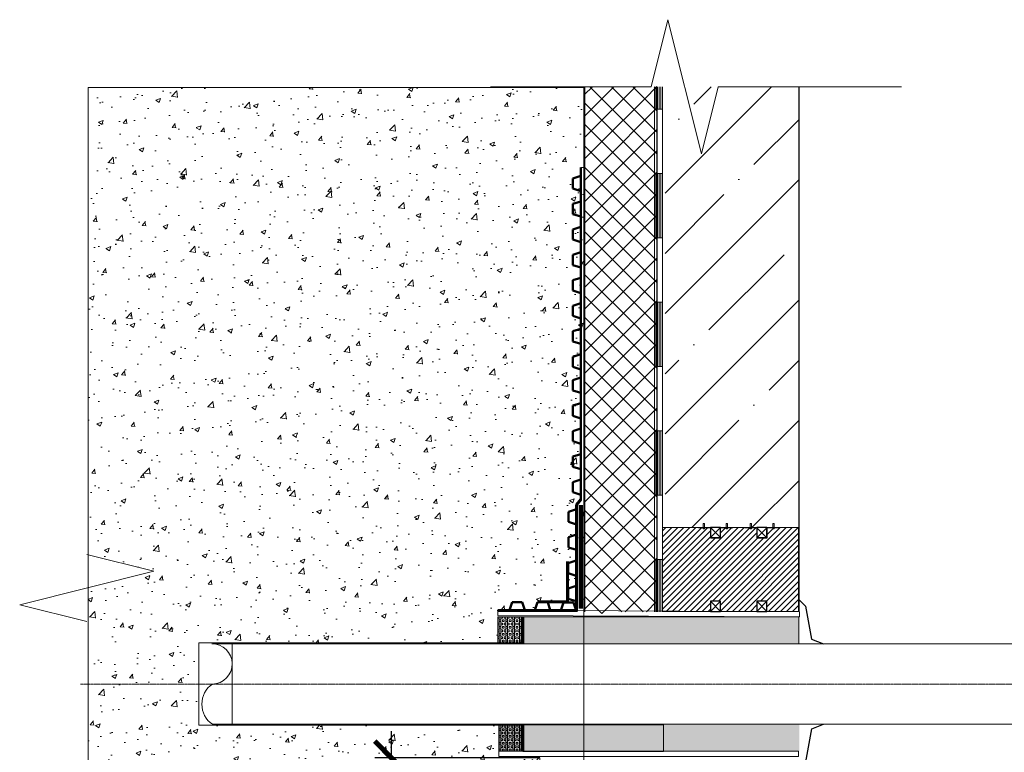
# Model space of a CAD drawing. Header units: millimetres. Extents: x 376598 to 1249954, y -318491 to -22134.
# Tile 10 of 256: x 524762 to 532110, y -182967 to -177501. Entities that reach past the tile are written whole.
import ezdxf

# ---------------------------------------------------------------- set-up
doc = ezdxf.new("R2010")
doc.units = ezdxf.units.MM
doc.linetypes.add('______5', pattern=[1100, 800, -100, 100, -100])
for name, color, linetype, lineweight in [('AF_Stena', 90, 'Continuous', 18), ('Standard', 7, 'Continuous', 25), ('РАЗМЕРЫ', 1, 'Continuous', 9)]:
    doc.layers.add(name, color=color, linetype=linetype, lineweight=lineweight)
doc.layers.add('Утеплитель стена', color=7, linetype='Continuous', true_color=0x8f8f8f)
doc.styles.add('GOST-2.304_Type-B', font='GOST_Common.ttf')
doc.dimstyles.new('СПДС', dxfattribs={"dimscale": 100, "dimtxt": 2.5, "dimasz": 2.5, "dimexe": 1.25, "dimexo": 0, "dimtad": 1, "dimdec": 0, "dimtxsty": 'GOST-2.304_Type-B', "dimblk": 'ARCHTICK', "dimcen": 2.5, "dimdle": 2, "dimadec": 0, "dimazin": 2, "dimtfac": 0.75, "dimtdec": 0, "dimtmove": 1, "dimatfit": 3, "dimfxl": 1, "dimtolj": 1, "dimarcsym": 1})

# ---------------------------------------------------------------- blocks, each defined once
blk = doc.blocks.new('_ArchTick')
at = {"color": 0, "linetype": 'ByBlock', "const_width": 0.15}
blk.add_lwpolyline([(-0.5, -0.5), (0.5, 0.5)], dxfattribs=at)

msp = doc.modelspace()

# ---------------------------------------------------------------- hatches: boundary and pattern name
at = {"layer": 'РАЗМЕРЫ', "lineweight": 0, "transparency": 33554648}
h = msp.add_hatch(dxfattribs=at)
h.set_pattern_fill('AR-CONC', color=8, scale=2)
h.set_pattern_definition([(50, (-536936.2, -11633.12), (364.36934, -31.87817), [38.1, -419.1]), (355, (-536936.2, -11633.12), (-70.48684, 382.11369), [30.48, -335.28117]), (100.451445, (-536905.84, -11635.78), (293.88249, 350.2355), [32.38002, -356.18049]), (46.1842, (-536936.2, -11531.5), (542.15808, -84.08466), [57.15, -628.65]), (96.63556, (-536891, -11538.5), (474.80827, 494.85225), [48.57005, -534.27122]), (351.18415, (-536936.2, -11531.5), (474.80827, 494.85225), [45.71993, -502.91946]), (21, (-536885.4, -11556.92), (303.22878, -204.5304), [38.1, -419.1]), (326, (-536885.4, -11556.92), (123.60406, 368.37593), [30.48, -335.28]), (71.451445, (-536860.14, -11573.96), (426.83284, 163.84554), [32.38002, -356.17988]), (37.5, (-536936.2, -11633.12), (6.177207, 169.110078), [0, -331.216, 0, -340.36, 0, -336.55]), (7.5, (-536936.2, -11633.12), (133.639325, 200.36115), [0, -194.056, 0, -323.596, 0, -128.27]), (327.5, (-537049.49, -11633.12), (271.18119, -11.457488), [0, -127, 0, -396.24, 0, -525.78]), (317.5, (-537100.29, -11633.12), (296.258363, 50.85298), [0, -165.1, 0, -263.144, 0, -373.38])])
h.paths.add_polyline_path([(528918, -181456.7), (528858, -181437.7), (528858, -181361.7), (528918, -181342.7), (528918, -181266.7), (528858, -181247.7), (528858, -181171.7), (528918, -181152.7), (528918, -181120.9), (528949.8, -181080.2), (528949.8, -181045.8), (528889.4, -181026.7), (528889.4, -180950.7), (528949.8, -180931.6), (528949.8, -181080.2), (528918, -181120.9), (528918, -181910.2), (528972.3, -181910.4), (528972.3, -178006.3), (525272.2, -178006.3), (525272.2, -181494.1), (525761.9, -181616.5), (525272.2, -181738.9), (525272.2, -182457.7), (526100, -182457.7), (526100, -182150.8), (528330.7, -182150.8), (528330.7, -181957.2), (528517.7, -181957.2), (528972.3, -181957.2), (528972.3, -181949.9), (528330.7, -181946.9), (528330.7, -181907.5), (528417.2, -181907.9), (528436.5, -181846.9), (528512.5, -181846.9), (528532, -181908.4), (528736.8, -181909.3), (528800.6, -181909.3), (528819.6, -181849.3), (528895.6, -181849.3), (528914.7, -181909.7), (528918, -181909.7)])
h.paths.add_polyline_path([(528972.3, -182997.7), (528337.7, -182997.7), (528337.7, -182957.7), (528336.8, -182957.7), (528336.8, -182765.1), (526100, -182765.1), (526100, -182457.7), (525272.2, -182457.7), (525272.2, -185225.5), (528972.3, -185225.5)])
h.paths.add_polyline_path([(528923.9, -183007.5), (528923.9, -183772.5), (528863.9, -183753.5), (528863.9, -183677.5), (528923.9, -183658.5), (528923.9, -183582.5), (528863.9, -183563.5), (528863.9, -183487.5), (528923.9, -183468.5), (528923.9, -183007.5), (528920.6, -183007.5), (528901.5, -183067.9), (528857, -183067.9), (528857, -183069.5), (528708.7, -183069.5), (528708.5, -183070.4), (528632.5, -183070.4), (528631.4, -183069.5), (528826, -183069.5), (528806.4, -183007.5)], flags=16)
at = {"layer": 'РАЗМЕРЫ', "transparency": 33554648}
h = msp.add_hatch(dxfattribs=at)
h.set_pattern_fill('ANSI35', color=1, scale=100)
h.set_pattern_definition([(45, (-457249.9, -32315.36), (-449.0128, 449.0128), []), (45, (-456800.86, -32315.36), (-449.0128, 449.0128), [793.75, -158.75, 0, -158.75])])
h.paths.add_polyline_path([(529578.2, -181288.3), (530578.2, -181288.3), (530578.2, -178001.4), (529578.2, -178001.4)])
at = {"layer": 'РАЗМЕРЫ', "lineweight": 0, "transparency": 33554648}
h = msp.add_hatch(color=1, dxfattribs=at)
h.dxf.hatch_style = 1
h.paths.add_polyline_path([(529873.6, -181259.6), (529863.8, -181259.6), (529863.8, -181290), (529873.6, -181290)])
h.paths.add_polyline_path([(529873.6, -181290), (529863.8, -181290), (529863.8, -181298.8), (529873.6, -181298.8)])
h.paths.add_polyline_path([(530043.8, -181259.6), (530034, -181259.6), (530034, -181290), (530043.8, -181290)])
h.paths.add_polyline_path([(530043.8, -181290), (530034, -181290), (530034, -181298.8), (530043.8, -181298.8)])
h.paths.add_polyline_path([(530224.2, -181259.6), (530220.6, -181259.6), (530214.4, -181268), (530214.4, -181290), (530224.2, -181290)])
h.paths.add_polyline_path([(530224.2, -181290), (530214.4, -181290), (530214.4, -181298.8), (530224.2, -181298.8)])
h.paths.add_polyline_path([(530220.6, -181259.6), (530214.4, -181259.6), (530214.4, -181268)], flags=17)
h.paths.add_polyline_path([(530393.6, -181259.6), (530383.8, -181259.6), (530383.8, -181290), (530393.6, -181290)])
h.paths.add_polyline_path([(530393.6, -181290), (530383.8, -181290), (530383.8, -181298.8), (530393.6, -181298.8)])
h.paths.add_polyline_path([(530393.6, -183623.1), (530383.8, -183623.1), (530383.8, -183651.5), (530393.6, -183651.5)])
h.paths.add_polyline_path([(530393.6, -183617.3), (530383.8, -183617.3), (530383.8, -183623.1), (530393.6, -183623.1)])
h.paths.add_polyline_path([(530393.6, -183612.3), (530383.8, -183612.3), (530383.8, -183617.3), (530393.6, -183617.3)])
h.paths.add_polyline_path([(530205.4, -183623.1), (530195.6, -183623.1), (530195.6, -183651.5), (530205.4, -183651.5)])
h.paths.add_polyline_path([(530205.4, -183617.3), (530195.6, -183617.3), (530195.6, -183623.1), (530205.4, -183623.1)])
h.paths.add_polyline_path([(530205.4, -183612.3), (530195.6, -183612.3), (530195.6, -183617.3), (530205.4, -183617.3)])
h.paths.add_polyline_path([(530043.2, -183623.1), (530033.4, -183623.1), (530033.4, -183651.5), (530043.2, -183651.5)])
h.paths.add_polyline_path([(530043.2, -183617.3), (530033.4, -183617.3), (530033.4, -183623.1), (530043.2, -183623.1)])
h.paths.add_polyline_path([(530043.2, -183612.3), (530033.4, -183612.3), (530033.4, -183617.3), (530043.2, -183617.3)])
h.paths.add_polyline_path([(529863.9, -183612.3), (529854.1, -183612.3), (529854.1, -183617.3), (529863.9, -183617.3)])
h.paths.add_polyline_path([(529863.9, -183617.3), (529854.1, -183617.3), (529854.1, -183623.1), (529863.9, -183623.1)])
h.paths.add_polyline_path([(529863.9, -183623.1), (529854.1, -183623.1), (529854.1, -183651.5), (529863.9, -183651.5)])
h = msp.add_hatch(dxfattribs=at)
h.set_pattern_fill('ANSI31', color=1, scale=10)
h.set_pattern_definition([(45, (-536936.204, -11633.12), (-22.4506403, 22.4506403), [])])
h.paths.add_polyline_path([(530574.6, -181290), (530339.1, -181290), (530339.1, -181367.8), (530264.1, -181367.8), (530264.1, -181290), (529993.2, -181290), (529993.2, -181367.8), (529918.2, -181367.8), (529918.2, -181290), (529559.7, -181290), (529559.7, -181913.2), (529918.2, -181914.8), (529918.2, -181840.3), (529993.2, -181840.3), (529993.2, -181915.2), (530011.4, -181915.3), (530264.1, -181915.3), (530264.1, -181840.3), (530339.1, -181840.3), (530339.1, -181915.3), (530574.6, -181915.3)])
h = msp.add_hatch(dxfattribs=at)
h.set_pattern_fill('BOX', color=1, scale=2)
h.set_pattern_definition([(90, (-536936.204, -11633.12), (-50.8, 3e-15), []), (90, (-536923.504, -11633.12), (-50.8, 3e-15), []), (0, (-536936.204, -11633.12), (0, 50.8), [-12.7, 12.7]), (0, (-536936.204, -11620.42), (0, 50.8), [-12.7, 12.7]), (0, (-536936.204, -11607.72), (0, 50.8), [12.7, -12.7]), (0, (-536936.204, -11595.02), (0, 50.8), [12.7, -12.7]), (90, (-536910.804, -11633.12), (-50.8, 3e-15), [12.7, -12.7]), (90, (-536898.104, -11633.12), (-50.8, 3e-15), [12.7, -12.7])])
h.paths.add_polyline_path([(528336.8, -182957.7), (528517.7, -182957.7), (528517.7, -182757.7), (528336.8, -182757.7)])
h.paths.add_polyline_path([(528517.7, -182157.7), (528517.7, -181957.2), (528330.7, -181957.2), (528330.7, -182157.7)])
h = msp.add_hatch(color=1, dxfattribs=at)
h.dxf.hatch_style = 1
h.paths.add_polyline_path([(528517.7, -182157.7), (530577.1, -182157.7), (530577.1, -181957.4), (530546.6, -181957.2), (528517.7, -181957.2)])
h.paths.add_polyline_path([(528517.7, -182757.7), (528336.8, -182757.7), (528336.8, -182957.7), (528517.7, -182957.7)])
h = msp.add_hatch(dxfattribs=at)
h.set_pattern_fill('ESCHER', color=1, scale=2)
h.set_pattern_definition([(60, (-536936.204, -11633.12), (-60.96, -1e-08), [55.88, -5.08]), (180, (-536936.204, -11633.12), (30.48, -52.7929086), [55.88, -5.08]), (300, (-536936.204, -11633.12), (60.96, -1e-08), [55.88, -5.08]), (60, (-536931.124, -11633.12), (-60.96, -1e-08), [10.16, -50.8]), (300, (-536931.124, -11633.12), (60.96, -1e-08), [10.16, -50.8]), (60, (-536938.744, -11628.72), (-60.96, -1e-08), [10.16, -50.8]), (180, (-536938.744, -11628.72), (30.48, -52.7929086), [10.16, -50.8]), (300, (-536938.744, -11637.52), (60.96, -1e-08), [10.16, -50.8]), (180, (-536938.744, -11637.52), (30.48, -52.7929086), [10.16, -50.8]), (60, (-536956.524, -11633.12), (-60.96, -1e-08), [10.16, -50.8]), (300, (-536956.524, -11633.12), (60.96, -1e-08), [10.16, -50.8]), (60, (-536926.044, -11650.716), (-60.96, -1e-08), [10.16, -50.8]), (180, (-536926.044, -11650.716), (30.48, -52.7929086), [10.16, -50.8]), (300, (-536926.044, -11615.52), (60.96, -1e-08), [10.16, -50.8]), (180, (-536926.044, -11615.52), (30.48, -52.7929086), [10.16, -50.8]), (0, (-536926.044, -11624.32), (-30.48, 52.7929086), [35.56, -25.4]), (0, (-536926.044, -11641.92), (-30.48, 52.7929086), [35.56, -25.4]), (120, (-536933.664, -11619.92), (-60.96, 1e-08), [35.56, -25.4]), (120, (-536948.904, -11628.72), (-60.96, 1e-08), [35.56, -25.4]), (240, (-536948.904, -11637.52), (30.48, -52.7929086), [35.56, -25.4]), (240, (-536933.664, -11646.317), (30.48, -52.7929086), [35.56, -25.4])])
h.paths.add_polyline_path([(530569.9, -181957.7), (528840.7, -181957.7), (528517.7, -181957.4), (528517.7, -182157.7), (530569.9, -182157.7)])
h.paths.add_polyline_path([(530579.8, -182761.5), (528517.7, -182761.5), (528517.7, -182957.7), (530579.8, -182957.7)])

# ---------------------------------------------------------------- linework, layer by layer
at = {"layer": 'AF_Stena', "lineweight": 20}
for points in [[(529599.9, -177501.2), (529474.9, -178001.2)], [(529849.9, -178501.2), (529599.9, -177501.2)], [(529364.9, -178001.2), (528276.7, -178001.2)], [(529474.9, -178001.2), (529364.9, -178001.2)], [(529974.9, -178001.2), (529849.9, -178501.2)], [(530084.9, -178001.2), (529974.9, -178001.2)], [(530084.9, -178001.2), (531342.8, -178001.2)], [(525261.9, -181491.5), (525761.9, -181616.5)], [(525761.9, -181616.5), (524761.9, -181866.5)], [(524761.9, -181866.5), (525261.9, -181991.5)]]:
    msp.add_lwpolyline(points, dxfattribs=at)
at = {"layer": 'Standard', "color": 7, "linetype": 'Continuous', "lineweight": 18, "transparency": 33554687}
for p, q in [((529498.4, -178001.2), (529498.4, -178648.6)), ((529510.4, -178001.2), (529510.4, -178168.6)), ((529522.4, -178001.2), (529522.4, -178168.6)), ((529534.4, -178001.2), (529534.4, -178168.6)), ((529546.4, -178001.2), (529546.4, -178168.6)), ((529558.4, -178001.2), (529558.4, -178648.6)), ((529498.4, -178168.6), (529558.4, -178168.6)), ((529498.4, -178648.6), (529498.4, -179608.6)), ((529498.4, -178648.6), (529558.4, -178648.6)), ((529498.4, -178648.6), (529558.4, -178648.6)), ((529510.4, -178648.6), (529510.4, -179128.6)), ((529522.4, -178648.6), (529522.4, -179128.6)), ((529534.4, -178648.6), (529534.4, -179128.6)), ((529546.4, -178648.6), (529546.4, -179128.6)), ((529558.4, -178648.6), (529558.4, -179608.6)), ((529498.4, -179128.6), (529558.4, -179128.6)), ((529498.4, -179608.6), (529498.4, -180568.6)), ((529498.4, -179608.6), (529558.4, -179608.6)), ((529498.4, -179608.6), (529558.4, -179608.6)), ((529510.4, -179608.6), (529510.4, -180088.6)), ((529522.4, -179608.6), (529522.4, -180088.6)), ((529534.4, -179608.6), (529534.4, -180088.6)), ((529546.4, -179608.6), (529546.4, -180088.6)), ((529558.4, -179608.6), (529558.4, -180568.6)), ((529498.4, -180088.6), (529558.4, -180088.6)), ((529498.4, -180568.6), (529498.4, -181528.6)), ((529498.4, -180568.6), (529558.4, -180568.6)), ((529498.4, -180568.6), (529558.4, -180568.6)), ((529510.4, -180568.6), (529510.4, -181048.6)), ((529522.4, -180568.6), (529522.4, -181048.6)), ((529534.4, -180568.6), (529534.4, -181048.6)), ((529546.4, -180568.6), (529546.4, -181048.6)), ((529558.4, -180568.6), (529558.4, -181528.6)), ((529498.4, -181048.6), (529558.4, -181048.6)), ((529498.4, -181528.6), (529498.4, -181917.7)), ((529498.4, -181528.6), (529558.4, -181528.6)), ((529498.4, -181528.6), (529558.4, -181528.6)), ((529510.4, -181528.6), (529510.4, -181917.7)), ((529522.4, -181528.6), (529522.4, -181917.7)), ((529534.4, -181528.6), (529534.4, -181917.7)), ((529546.4, -181528.6), (529546.4, -181917.7)), ((529558.4, -181528.6), (529558.4, -181917.7))]:
    msp.add_line(p, q, dxfattribs=at)
at = {"layer": 'Standard', "color": 7, "linetype": 'Continuous', "lineweight": 50, "transparency": 33554687}
for p, q in [((528949.4, -178604.1), (528949.4, -178666.3)), ((528949.4, -178621), (528949.8, -181086.9)), ((528949.4, -178666.3), (528889.4, -178685.3)), ((528889.4, -178685.3), (528889.4, -178761.3)), ((528889.4, -178761.3), (528949.4, -178780.3)), ((528949.4, -178780.3), (528949.4, -178856.3)), ((528949.4, -178856.3), (528889.4, -178875.3)), ((528889.4, -178875.3), (528889.4, -178951.3)), ((528889.4, -178951.3), (528949.4, -178970.3)), ((528949.4, -178970.3), (528949.4, -179046.3)), ((528949.4, -179046.3), (528889.4, -179065.3)), ((528889.4, -179065.3), (528889.4, -179141.3)), ((528889.4, -179141.3), (528949.4, -179160.3)), ((528949.4, -179160.3), (528949.4, -179236.3)), ((528949.4, -179236.3), (528889.4, -179255.3)), ((528889.4, -179255.3), (528889.4, -179331.3)), ((528889.4, -179331.3), (528949.4, -179350.3)), ((528949.4, -179350.3), (528949.4, -179426.3)), ((528949.4, -179426.3), (528889.4, -179445.3)), ((528889.4, -179445.3), (528889.4, -179521.3)), ((528889.4, -179521.3), (528949.4, -179540.3)), ((528949.4, -179540.3), (528949.4, -179616.3)), ((528949.4, -179616.3), (528889.4, -179635.3)), ((528889.4, -179635.3), (528889.4, -179711.3)), ((528889.4, -179711.3), (528949.4, -179730.3)), ((528949.4, -179730.3), (528949.4, -179806.3)), ((528949.4, -179806.3), (528889.4, -179825.3)), ((528889.4, -179825.3), (528889.4, -179901.3)), ((528889.4, -179901.3), (528949.4, -179920.3)), ((528949.4, -179920.3), (528949.4, -179996.3)), ((528949.4, -179996.3), (528889.4, -180015.3)), ((528889.4, -180015.3), (528889.4, -180091.3)), ((528889.4, -180091.3), (528949.4, -180110.3)), ((528949.4, -180171.7), (528889.4, -180190.7)), ((528949.4, -180109.5), (528949.4, -180171.7)), ((528949.7, -180110.3), (528949.7, -180125.7)), ((528889.4, -180190.7), (528889.4, -180266.7)), ((528889.4, -180266.7), (528949.4, -180285.7)), ((528949.4, -180285.7), (528949.4, -180361.7)), ((528949.4, -180361.7), (528889.4, -180380.7)), ((528889.4, -180380.7), (528889.4, -180456.7)), ((528889.4, -180456.7), (528949.4, -180475.7)), ((528949.4, -180475.7), (528949.4, -180551.7)), ((528949.4, -180551.7), (528889.4, -180570.7)), ((528889.4, -180570.7), (528889.4, -180646.7)), ((528889.4, -180646.7), (528949.4, -180665.7)), ((528949.4, -180665.7), (528949.4, -180741.7)), ((528949.4, -180741.7), (528889.4, -180760.7)), ((528889.4, -180760.7), (528889.4, -180836.7)), ((528889.4, -180836.7), (528949.4, -180855.7)), ((528949.4, -180855.7), (528949.4, -180931.7)), ((528949.4, -180931.7), (528889.4, -180950.7)), ((528889.4, -180950.7), (528889.4, -181026.7)), ((528889.4, -181026.7), (528949.4, -181045.7)), ((528918, -181152.7), (528858, -181171.7)), ((528858, -181171.7), (528858, -181247.7)), ((528858, -181247.7), (528918, -181266.7)), ((528918, -181342.7), (528858, -181361.7)), ((528858, -181361.7), (528858, -181437.7)), ((528858, -181437.7), (528918, -181456.7)), ((528918, -181456.7), (528918, -181528.8)), ((528915.5, -181535.8), (528855.5, -181554.8)), ((528855.5, -181554.8), (528855.5, -181630.8)), ((528855.5, -181630.8), (528915.5, -181649.8)), ((528915.5, -181725.8), (528855.5, -181744.8)), ((528855.5, -181744.8), (528855.5, -181820.8)), ((528436.5, -181846.9), (528417.5, -181906.9)), ((528512.5, -181846.9), (528436.5, -181846.9)), ((528531.5, -181906.9), (528512.5, -181846.9)), ((528626.5, -181846.9), (528607.5, -181906.9)), ((528702.5, -181846.9), (528626.5, -181846.9)), ((528721.5, -181906.9), (528702.5, -181846.9)), ((528819.6, -181849.3), (528800.6, -181909.3)), ((528895.6, -181849.3), (528819.6, -181849.3)), ((528855.5, -181820.8), (528915.5, -181839.8)), ((528914.6, -181909.3), (528895.6, -181849.3)), ((528605.7, -181909.3), (528533.6, -181909.3)), ((528800.6, -181909.3), (528728.5, -181909.3))]:
    msp.add_line(p, q, dxfattribs=at)
at = {"layer": 'РАЗМЕРЫ', "color": 1, "lineweight": 0}
for p, q in [((528949.4, -178604.1), (528972.3, -178604.1)), ((529918.2, -181290), (529993.2, -181365)), ((529993.2, -181290), (529918.2, -181365)), ((530264.1, -181292.8), (530339.1, -181367.8)), ((530339.1, -181292.8), (530264.1, -181367.8)), ((529918.2, -181840.3), (529993.2, -181915.3)), ((529993.2, -181840.3), (529918.2, -181915.3)), ((530264.1, -181840.3), (530339.1, -181915.3)), ((530339.1, -181840.3), (530264.1, -181915.3)), ((526200.1, -182157.7), (532931.6, -182157.7)), ((526200.1, -182757.7), (532931.6, -182757.7))]:
    msp.add_line(p, q, dxfattribs=at)
at = {"layer": 'РАЗМЕРЫ', "color": 1, "lineweight": 140}
msp.add_line((528950.6, -181123.3), (528950.6, -181893.8), dxfattribs=at)
at = {"layer": 'РАЗМЕРЫ', "color": 1, "lineweight": 30}
for p, q in [((530579.8, -181828.9), (530626.6, -181876.9)), ((530626.6, -181876.9), (530672.1, -182122.7)), ((530672.1, -182122.7), (530760.6, -182157.9)), ((530628, -183038.6), (530673.5, -182792.8)), ((530673.5, -182792.8), (530762, -182757.7))]:
    msp.add_line(p, q, dxfattribs=at)
at = {"layer": 'РАЗМЕРЫ', "color": 1, "lineweight": 60}
for p, q in [((528517.7, -181957.2), (528517.7, -182157.7)), ((528517.7, -182757.7), (528517.7, -182957.7))]:
    msp.add_line(p, q, dxfattribs=at)
at = {"layer": 'РАЗМЕРЫ', "color": 1, "linetype": '______5', "lineweight": 0, "ltscale": 0.01}
msp.add_line((525215.1, -182457.7), (533674.7, -182457.7), dxfattribs=at)
at = {"layer": 'РАЗМЕРЫ', "color": 1, "lineweight": 0}
for points in [[(528972.3, -178006.3), (525272.2, -178006.3), (525272.2, -185225.5), (528972.3, -185225.5)], [(529863.8, -181259.6), (529873.6, -181259.6), (529873.6, -181298.8), (529863.8, -181298.8)], [(530034, -181259.6), (530043.8, -181259.6), (530043.8, -181298.8), (530034, -181298.8)], [(530214.4, -181259.6), (530224.2, -181259.6), (530224.2, -181298.8), (530214.4, -181298.8)], [(530383.8, -181259.6), (530393.6, -181259.6), (530393.6, -181298.8), (530383.8, -181298.8)], [(529559.7, -181290), (530574.6, -181290), (530574.6, -181915.3), (529559.7, -181915.3)], [(528330.7, -181907.5), (530581.1, -181917.9), (530581.1, -181957.4), (528330.7, -181946.9)], [(528330.7, -181957.2), (528517.7, -181957.2), (528517.7, -182157.7), (528330.7, -182157.7)], [(528517.7, -181957.2), (530577.1, -181957.2), (530577.1, -182157.7), (528517.7, -182157.7)], [(526347.5, -182157.7), (528972.3, -182157.7), (528972.3, -182757.7), (526347.5, -182757.7)], [(528517.7, -182957.7), (528336.8, -182957.7), (528336.8, -182757.7), (528517.7, -182757.7)], [(528517.7, -182761.5), (529565.9, -182761.5), (529565.9, -182962), (528517.7, -182962)], [(528337.7, -182957.7), (530575.4, -182957.7), (530575.4, -182997.7), (528337.7, -182997.7)]]:
    msp.add_lwpolyline(points, close=True, dxfattribs=at)
at = {"layer": 'РАЗМЕРЫ', "color": 1, "lineweight": 30}
msp.add_lwpolyline([(530578.2, -181917.7), (530578.2, -178001.2)], dxfattribs=at)
at = {"layer": 'РАЗМЕРЫ', "color": 7, "lineweight": 60}
msp.add_lwpolyline([(528949.4, -181080.7), (528918, -181120.9), (528918, -181909.7), (528329.6, -181909.7)], dxfattribs=at)
at = {"layer": 'РАЗМЕРЫ', "color": 4, "lineweight": 30}
for points in [[(529828.2, -181290), (529918.2, -181290), (529918.2, -181367.8), (529993.2, -181367.8), (529993.2, -181290), (530083.8, -181290)], [(530174.3, -181290), (530264.3, -181290), (530264.3, -181367.8), (530339.3, -181367.8), (530339.3, -181290), (530429.9, -181290)]]:
    msp.add_lwpolyline(points, dxfattribs=at)
at = {"layer": 'РАЗМЕРЫ', "color": 1, "lineweight": 30}
for points in [[(529918.2, -181365), (529993.2, -181365), (529993.2, -181290), (529918.2, -181290)], [(530264.1, -181365.3), (530339.1, -181365.3), (530339.1, -181290.3), (530264.1, -181290.3)], [(529918.2, -181915.3), (529993.2, -181915.3), (529993.2, -181840.3), (529918.2, -181840.3)], [(530264.1, -181915.3), (530339.1, -181915.3), (530339.1, -181840.3), (530264.1, -181840.3)]]:
    msp.add_lwpolyline(points, close=True, dxfattribs=at)
at = {"layer": 'РАЗМЕРЫ', "color": 1, "lineweight": 60}
msp.add_lwpolyline([(528851.1, -181543.1), (528851.1, -181844.9), (528625.5, -181844.9)], dxfattribs=at)
at = {"layer": 'РАЗМЕРЫ', "color": 1, "lineweight": 0}
msp.add_lwpolyline([(528517.1, -182150.8), (526100, -182150.8), (526100, -182765.1), (528516.8, -182765.1)], dxfattribs=at)
for centre, radius, start, end in [((526197.7, -182307.7), 150, 270.91897, 90.91897), ((526303.3, -182607.7), 182.1, 124.52444, 235.47556)]:
    msp.add_arc(centre, radius, start, end, dxfattribs=at)
at = {"layer": 'Утеплитель стена', "color": 253, "linetype": 'Continuous', "lineweight": -3, "true_color": 0xa0a0a0, "transparency": 33554687}
for p, q in [((528978.2, -178001.2), (528978.2, -181917.7)), ((529518.2, -178001.2), (529518.2, -181917.7))]:
    msp.add_line(p, q, dxfattribs=at)
at = {"layer": 'Утеплитель стена', "color": 252, "linetype": 'Continuous', "lineweight": 18, "true_color": 0x8f8f8f, "transparency": 33554687}
for p, q in [((528978.2, -178059.7), (529036.7, -178001.2)), ((529018.1, -178001.2), (529107.4, -178090.5)), ((529107.4, -178090.5), (529196.7, -178001.2)), ((529178.1, -178001.2), (529267.4, -178090.5)), ((529267.4, -178090.5), (529356.7, -178001.2)), ((529338.1, -178001.2), (529427.4, -178090.5)), ((529427.4, -178090.5), (529518.2, -177999.7)), ((529498.1, -178001.2), (529518.2, -178021.2)), ((528978.2, -178219.7), (529107.4, -178090.5)), ((528978.2, -178121.2), (529107.4, -178250.5)), ((529107.4, -178250.5), (529267.4, -178090.5)), ((529107.4, -178410.5), (529427.4, -178090.5)), ((529107.4, -178090.5), (529518.2, -178501.2)), ((529267.4, -178090.5), (529518.2, -178341.2)), ((529427.4, -178090.5), (529518.2, -178181.2)), ((529107.4, -178570.5), (529518.2, -178159.7)), ((528978.2, -178379.7), (529107.4, -178250.5)), ((529107.4, -178250.5), (529518.2, -178661.2)), ((528978.2, -178281.2), (529107.4, -178410.5)), ((529107.4, -178730.5), (529518.2, -178319.7)), ((528978.2, -178539.7), (529107.4, -178410.5)), ((529107.4, -178410.5), (529518.2, -178821.2)), ((528978.2, -178441.2), (529107.4, -178570.5)), ((529107.4, -178890.5), (529518.2, -178479.7)), ((528978.2, -178699.7), (529107.4, -178570.5)), ((528978.2, -178601.2), (529107.4, -178730.5)), ((529107.4, -178570.5), (529518.2, -178981.2)), ((529107.4, -179050.5), (529518.2, -178639.7)), ((528978.2, -178859.7), (529107.4, -178730.5)), ((528978.2, -178761.3), (529107.4, -178890.5)), ((529107.4, -178730.5), (529518.2, -179141.2)), ((529107.4, -179210.5), (529518.2, -178799.7)), ((528978.2, -179019.7), (529107.4, -178890.5)), ((528978.2, -178921.2), (529107.4, -179050.5)), ((529107.4, -178890.5), (529518.2, -179301.2)), ((529107.4, -179370.5), (529518.2, -178959.7)), ((528978.2, -179179.7), (529107.4, -179050.5)), ((529107.4, -179050.5), (529518.2, -179461.2)), ((528978.2, -179081.2), (529107.4, -179210.5)), ((529107.4, -179530.5), (529518.2, -179119.7)), ((528978.2, -179339.7), (529107.4, -179210.5)), ((529107.4, -179210.5), (529518.2, -179621.2)), ((528978.2, -179241.3), (529107.4, -179370.5)), ((529107.4, -179690.5), (529518.2, -179279.7)), ((528978.2, -179499.7), (529107.4, -179370.5)), ((529107.4, -179370.5), (529427.4, -179690.5)), ((528978.2, -179401.2), (529107.4, -179530.5)), ((529267.4, -179690.5), (529518.2, -179439.7)), ((528978.2, -179659.7), (529107.4, -179530.5)), ((528978.2, -179561.3), (529107.4, -179690.5)), ((529107.4, -179530.5), (529267.4, -179690.5)), ((529427.4, -179690.5), (529518.2, -179599.7)), ((528978.2, -179819.7), (529107.4, -179690.5)), ((528978.2, -179721.2), (529107.4, -179850.5)), ((529107.4, -179850.5), (529267.4, -179690.5)), ((529107.4, -180010.5), (529427.4, -179690.5)), ((529107.4, -179690.5), (529518.2, -180101.2)), ((529267.4, -179690.5), (529518.2, -179941.2)), ((529427.4, -179690.5), (529518.2, -179781.2)), ((529107.4, -180170.5), (529518.2, -179759.7)), ((528978.2, -179979.7), (529107.4, -179850.5)), ((528978.2, -179881.2), (529107.4, -180010.5)), ((529107.4, -179850.5), (529518.2, -180261.2)), ((529107.4, -180330.5), (529518.2, -179919.7)), ((528978.2, -180139.7), (529107.4, -180010.5)), ((529107.4, -180010.5), (529518.2, -180421.2)), ((528978.2, -180041.2), (529107.4, -180170.5)), ((529107.4, -180490.5), (529518.2, -180079.7)), ((528978.2, -180299.7), (529107.4, -180170.5)), ((529107.4, -180170.5), (529518.2, -180581.2)), ((528978.2, -180201.2), (529107.4, -180330.5)), ((529107.4, -180650.5), (529518.2, -180239.7)), ((528978.2, -180459.7), (529107.4, -180330.5)), ((528978.2, -180361.3), (529107.4, -180490.5)), ((529107.4, -180330.5), (529518.2, -180741.2)), ((529107.4, -180810.5), (529518.2, -180399.7)), ((528978.2, -180619.7), (529107.4, -180490.5)), ((528978.2, -180521.2), (529107.4, -180650.5)), ((529107.4, -180490.5), (529518.2, -180901.2)), ((529107.4, -180970.5), (529518.2, -180559.7)), ((528978.2, -180779.7), (529107.4, -180650.5)), ((528978.2, -180681.2), (529107.4, -180810.5)), ((529107.4, -180650.5), (529518.2, -181061.2)), ((529107.4, -181130.5), (529518.2, -180719.7)), ((528978.2, -180939.7), (529107.4, -180810.5)), ((528978.2, -180841.3), (529107.4, -180970.5)), ((529107.4, -180810.5), (529518.2, -181221.2)), ((529107.4, -181290.5), (529518.2, -180879.7)), ((528978.2, -181099.7), (529107.4, -180970.5)), ((529107.4, -180970.5), (529427.4, -181290.5)), ((528978.2, -181001.2), (529107.4, -181130.5)), ((529267.4, -181290.5), (529518.2, -181039.7)), ((528978.2, -181259.7), (529107.4, -181130.5)), ((529107.4, -181130.5), (529267.4, -181290.5)), ((528978.2, -181161.3), (529107.4, -181290.5)), ((529427.4, -181290.5), (529518.2, -181199.7)), ((528978.2, -181419.7), (529107.4, -181290.5)), ((528978.2, -181321.2), (529107.4, -181450.5)), ((529107.4, -181450.5), (529267.4, -181290.5)), ((529107.4, -181610.5), (529427.4, -181290.5)), ((529107.4, -181290.5), (529518.2, -181701.2)), ((529267.4, -181290.5), (529518.2, -181541.2)), ((529427.4, -181290.5), (529518.2, -181381.2)), ((529107.4, -181770.5), (529518.2, -181359.7)), ((528978.2, -181579.7), (529107.4, -181450.5)), ((528978.2, -181481.2), (529107.4, -181610.5)), ((529107.4, -181450.5), (529518.2, -181861.2)), ((529107.4, -181930.5), (529518.2, -181519.7)), ((528978.2, -181739.7), (529107.4, -181610.5)), ((528978.2, -181641.2), (529107.4, -181770.5)), ((529107.4, -181610.5), (529414.6, -181917.7)), ((529280.1, -181917.7), (529518.2, -181679.7)), ((528978.2, -181899.7), (529107.4, -181770.5)), ((529107.4, -181770.5), (529254.6, -181917.7)), ((528978.2, -181801.2), (529107.4, -181930.5)), ((529440.1, -181917.7), (529518.2, -181839.7))]:
    msp.add_line(p, q, dxfattribs=at)

# ---------------------------------------------------------------- dimensions: what is measured, and where the dimension line sits
at = {"layer": 'РАЗМЕРЫ', "color": 1, "lineweight": 0}
msp.add_linear_dim(base=(527536.5, -183008.7), p1=(528965.8, -183808.7), p2=(528634.1, -183008.7), angle=90, location=(526783.7, -183981.5), dimstyle='СПДС', override={"dimlfac": 0.25}, dxfattribs=at).render()

doc.saveas('drawing.dxf')
